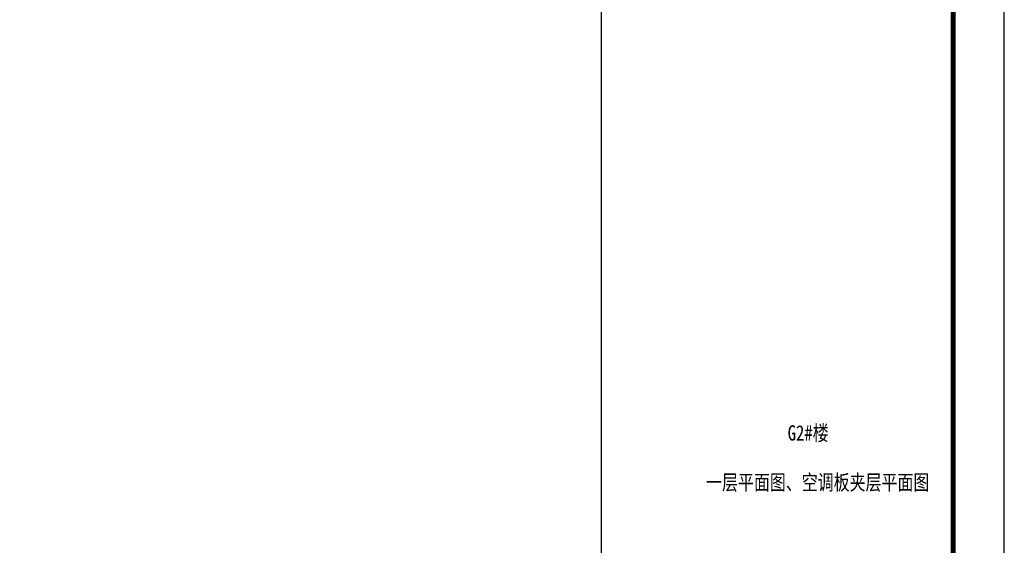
# Model space of a CAD drawing. Extents: x 447288 to 563800, y -194684 to 241749.
# Tile 79 of 91: x 544509 to 563800, y 56323 to 66621. Entities that reach past the tile are written whole.
import ezdxf
from ezdxf.enums import TextEntityAlignment as Align

# ---------------------------------------------------------------- set-up
doc = ezdxf.new("R2010")
doc.units = 0
doc.header["$LTSCALE"] = 1000
for name, color, linetype in [('C-SHEET-TEXT', 7, 'Continuous'), ('jz-g2#$0$PUB_TITLE', 4, 'Continuous'), ('PUB_DIM', 3, 'Continuous'), ('PUB_TITLE', 4, 'Continuous')]:
    doc.layers.add(name, color=color, linetype=linetype)
doc.styles.add('-宋体', font='txt', dxfattribs={"width": 0.8})

# ---------------------------------------------------------------- blocks, each defined once
blk = doc.blocks.new('jz-g2#')
at = {"layer": 'jz-g2#$0$PUB_TITLE'}
blk.add_line((555900, 104424), (555900, 47024), dxfattribs=at)
blk.add_lwpolyline([(458700, 46024), (563800, 46024), (563800, 105424), (458700, 105424)], close=True, dxfattribs=at)
blk.add_lwpolyline([(458700, 46024), (563800, 46024), (563800, 105424), (458700, 105424)], close=True, dxfattribs=at)
at = {"layer": 'jz-g2#$0$PUB_TITLE', "const_width": 100}
blk.add_lwpolyline([(461200, 47024), (562800, 47024), (562800, 104424), (461200, 104424)], close=True, dxfattribs=at)

msp = doc.modelspace()

# ---------------------------------------------------------------- block references
at = {"layer": 'PUB_DIM'}
msp.add_blockref('jz-g2#', (0, 0), dxfattribs=at)

# ---------------------------------------------------------------- next in the draw order: linework, layer by layer
at = {"layer": 'PUB_TITLE'}
msp.add_lwpolyline([(458699.9, 46024.3), (563799.9, 46024.3), (563799.9, 105424.3), (458699.9, 105424.3)], close=True, dxfattribs=at)

# ---------------------------------------------------------------- next in the draw order: texts
at = {"layer": 'C-SHEET-TEXT', "style": '-宋体', "width": 0.8}
for s, height, p in [('G2#楼', 300.42, (559957, 58374.5)), ('一层平面图、空调板夹层平面图', 300.422, (560144.1, 57405.6))]:
    msp.add_text(s, height=height, dxfattribs=at).set_placement(p, align=Align.CENTER)

doc.saveas('drawing.dxf')
